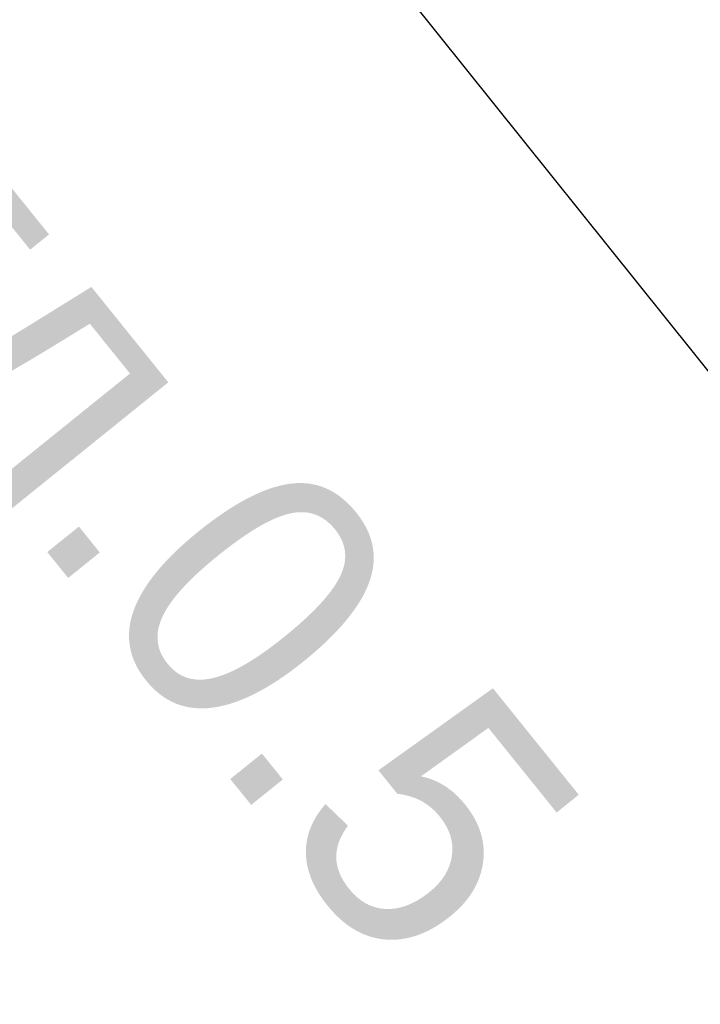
# Model space of a CAD drawing. Extents: x 0 to 363660, y 0 to 4201329.
# Tile 57 of 256: x 360162.7 to 360164.98, y 4200558.33 to 4200561.62. Entities that reach past the tile are written whole.
import ezdxf

# ---------------------------------------------------------------- set-up
doc = ezdxf.new("R2010")
doc.units = 0
doc.header["$LTSCALE"] = 0.5
doc.header["$MEASUREMENT"] = 0
doc.layers.add('(014) Водопровод', color=5, linetype='ИК_Водопровод -------в--------')
doc.layers.add('.', color=7, linetype='Continuous', lineweight=15)
doc.styles.add('BM-431', font='bm431.ttf')
doc.styles.get("Standard").update_dxf_attribs({"font": 'times.ttf'})
doc.linetypes.add('ИК_Водопровод -------в--------', pattern='A,9,-0.6,["В",Standard,S=1.2,R=0,X=0,Y=-0.6],-1.2', length=10.8)

# ---------------------------------------------------------------- blocks, each defined once
blk = doc.blocks.new('gergrgrre')
at = {"layer": '(014) Водопровод', "flags": 128}
blk.add_lwpolyline([(360036.4378, 4200773.0145), (360047.0977, 4200750.3105), (360089.7596, 4200681.101), (360107.6188, 4200655.7963), (360141.8255, 4200594.0387), (360149.3453, 4200579.9984), (360206.507, 4200508.6105), (360230.262, 4200479.3873), (360306.2812, 4200388.525), (360409.1536, 4200291.5533), (360456.1144, 4200244.1908), (360490.7928, 4200199.3371)], dxfattribs=at)
at = {"layer": '(014) Водопровод', "color": 0, "linetype": 'Continuous', "style": 'BM-431'}
blk.add_text('В-15 гл.0.5', height=0.875, rotation=308.8775, dxfattribs=at).set_placement((360160.2717, 4200562.9642, 555.023))

msp = doc.modelspace()

# ---------------------------------------------------------------- hatches: boundary and pattern name
at = {"layer": '.', "ltscale": 0.149071}
h = msp.add_hatch(color=256, dxfattribs=at)
h.dxf.hatch_style = 1
h.set_gradient(color1=(255, 255, 255), tint=1)
h.paths.add_polyline_path([(359890.2408, 4200193.8911), (361190.2408, 4200193.8911), (361190.2408, 4201328.8911), (359890.2408, 4201328.8911)])
h.paths.add_polyline_path([(359905.2408, 4201313.8911), (361175.2408, 4201313.8911), (361175.2408, 4200208.8911), (359905.2408, 4200208.8911)], flags=16)

# ---------------------------------------------------------------- block references
at = {"linetype": 'Continuous'}
msp.add_blockref('gergrgrre', (0, 0), dxfattribs=at)

doc.saveas('drawing.dxf')
